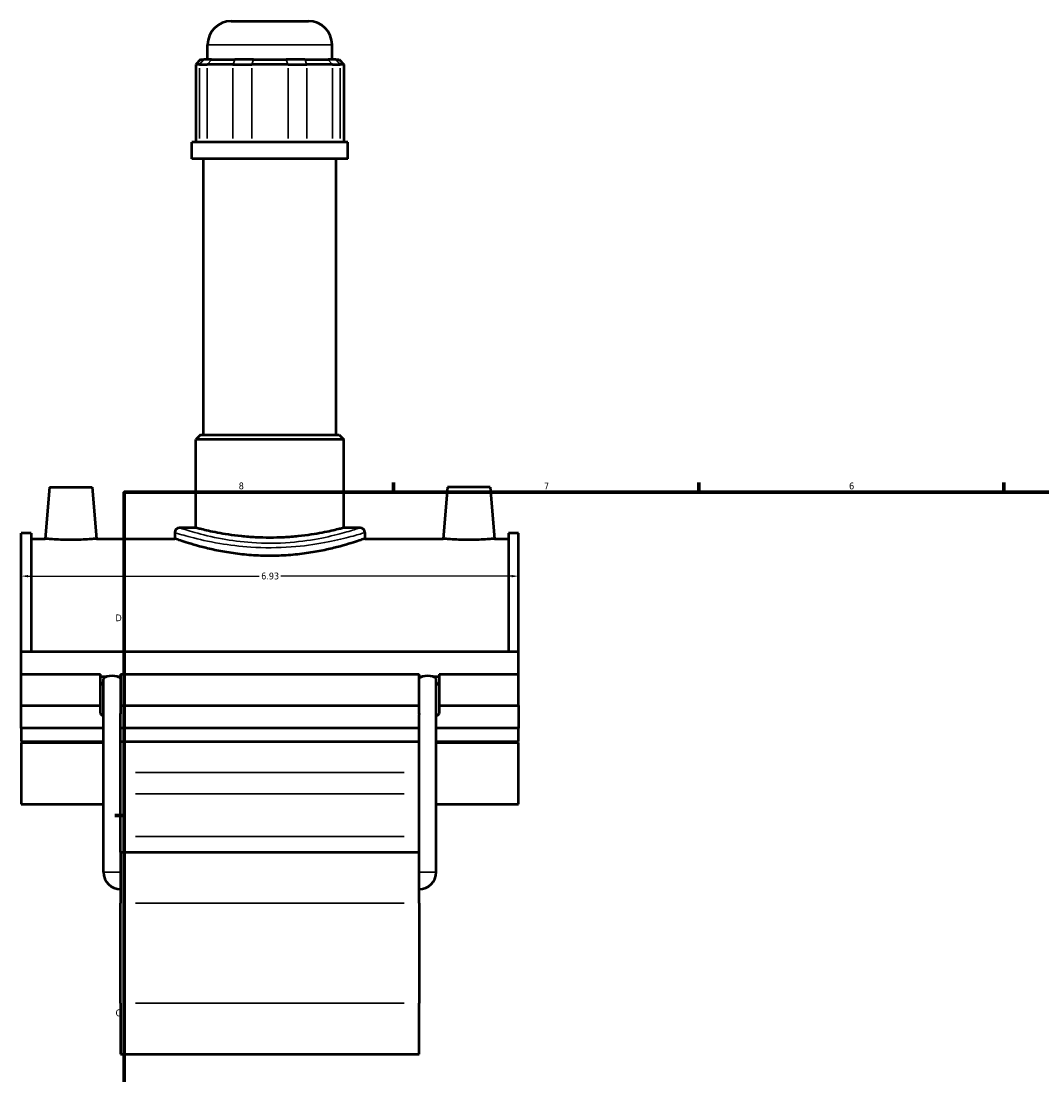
# Model space of a CAD drawing. Header units: inches. Extents: x -0.9 to 55.9, y -1.4 to 54.4.
# Tile 2 of 9: x -0.9 to 13.3, y 12.9 to 27.6. Entities that reach past the tile are written whole.
import ezdxf

# ---------------------------------------------------------------- set-up
doc = ezdxf.new("R2010")
doc.units = ezdxf.units.IN
doc.header["$MEASUREMENT"] = 0
for name, color, linetype, lineweight in [('Border (ANSI)', 7, 'Continuous', 70), ('Dimension (ANSI)', 7, 'Continuous', 25), ('Visible (ANSI)', 7, 'Continuous', 50), ('Visible Narrow (ANSI)', 7, 'Continuous', 35)]:
    doc.layers.add(name, color=color, linetype=linetype, lineweight=lineweight)
doc.styles.add('Note Text (ANSI)', font='tahoma.ttf')
doc.dimstyles.new('Default (ANSI)', dxfattribs={"dimtxt": 0.094488, "dimasz": 0.098425, "dimexe": 0.125, "dimexo": 0.0625, "dimgap": 0.031496, "dimtad": 0, "dimtih": 1, "dimtoh": 1, "dimrnd": 1e-08, "dimzin": 4, "dimdsep": 46, "dimtxsty": 'Note Text (ANSI)', "dimcen": 0.09, "dimdle": 0.393701, "dimclrd": 256, "dimclre": 256, "dimclrt": 5, "dimadec": 0, "dimazin": 1, "dimtfac": 1, "dimtofl": 0, "dimtmove": 0, "dimatfit": 3, "dimfxl": 1, "dimtolj": 1, "dimtzin": 4, "dimlwd": -1, "dimlwe": -1, "dimarcsym": 0})

# ---------------------------------------------------------------- blocks, each defined once
blk = doc.blocks.new('Borders Default Border')
at = {"layer": 'Border (ANSI)'}
for p, q in [((4.25, 21), (4.25, 21.134)), ((8.5, 21), (8.5, 21.134)), ((12.75, 21), (12.75, 21.134)), ((0.5, 16.5), (0.366, 16.5))]:
    blk.add_line(p, q, dxfattribs=at)
at = {"layer": 'Border (ANSI)', "flags": 128}
blk.add_lwpolyline([(0.5, 1), (0.5, 21), (33.5, 21), (33.5, 1), (0.5, 1)], dxfattribs=at)
at = {"layer": 'Border (ANSI)', "color": 5, "true_color": 0x0000ff, "char_height": 0.0945, "attachment_point": 7, "style": 'Note Text (ANSI)'}
for s, insert in [('8', (2.094, 21.038)), ('7', (6.346, 21.04)), ('6', (10.595, 21.038)), ('D', (0.378, 19.203)), ('C', (0.378, 13.701))]:
    blk.add_mtext(s, dxfattribs=dict(at, insert=insert))
blk = doc.blocks.new('*D10')
at = {"layer": 'Defpoints', "color": 0, "transparency": 16777216}
for p in [(5.992, 19.831), (-0.938, 19.309), (5.992, 19.309)]:
    blk.add_point(p, dxfattribs=at)
at = {"layer": 'Dimension (ANSI)', "transparency": 16777216}
for p, q in [((-0.84, 19.831), (2.376, 19.831)), ((5.893, 19.831), (2.678, 19.831))]:
    blk.add_line(p, q, dxfattribs=at)
for points in [[(-0.84, 19.847), (-0.84, 19.814), (-0.938, 19.831)], [(5.893, 19.847), (5.893, 19.814), (5.992, 19.831)]]:
    blk.add_solid(points, dxfattribs=at)
at = {"layer": 'Dimension (ANSI)', "color": 5, "transparency": 16777216, "insert": (2.407, 19.88), "char_height": 0.0945, "attachment_point": 1, "style": 'Note Text (ANSI)'}
blk.add_mtext('\\A1;6.93', dxfattribs=at)

msp = doc.modelspace()

# ---------------------------------------------------------------- linework, layer by layer
at = {"layer": 'Visible (ANSI)'}
for p, q in [((1.9898, 27.5593), (3.0639, 27.5593)), ((1.6591, 27.0224), (1.6591, 27.2286)), ((3.3946, 27.0224), (3.3946, 27.2286)), ((1.5627, 27.0224), (1.4966, 26.9563)), ((1.5627, 27.0224), (1.6081, 27.0224)), ((1.7161, 27.0224), (1.6081, 27.0224)), ((1.7161, 27.0224), (2.0382, 27.0224)), ((2.299, 27.0224), (2.0382, 27.0224)), ((2.299, 27.0224), (2.7546, 27.0224)), ((3.0154, 27.0224), (2.7546, 27.0224)), ((3.0154, 27.0224), (3.3376, 27.0224)), ((3.4456, 27.0224), (3.3376, 27.0224)), ((3.4456, 27.0224), (3.4909, 27.0224)), ((3.4909, 27.0224), (3.5571, 26.9563)), ((1.547, 26.9563), (1.4966, 26.9563)), ((1.4966, 26.9563), (1.4966, 25.8719)), ((1.547, 26.9563), (1.655, 26.9563)), ((2.0129, 26.9563), (1.655, 26.9563)), ((2.0129, 26.9563), (2.2737, 26.9563)), ((2.7799, 26.9563), (2.2737, 26.9563)), ((2.7799, 26.9563), (3.0407, 26.9563)), ((3.3987, 26.9563), (3.0407, 26.9563)), ((3.3987, 26.9563), (3.5067, 26.9563)), ((3.5571, 26.9563), (3.5067, 26.9563)), ((3.5571, 26.9563), (3.5571, 25.8719)), ((3.6116, 25.8719), (1.4421, 25.8719)), ((1.4421, 25.6418), (1.4421, 25.8719)), ((3.6116, 25.6418), (3.6116, 25.8719)), ((3.6116, 25.6418), (1.4421, 25.6418)), ((1.6048, 21.7984), (1.6048, 25.6418)), ((3.4488, 21.7984), (3.4488, 25.6418)), ((1.5625, 21.7984), (1.4963, 21.7323)), ((3.5573, 21.7323), (1.4963, 21.7323)), ((1.4963, 20.5031), (1.4963, 21.7323)), ((1.5625, 21.7984), (3.4912, 21.7984)), ((3.4912, 21.7984), (3.5573, 21.7323)), ((3.5573, 20.5031), (3.5573, 21.7323)), ((-0.5404, 21.0704), (-0.6033, 20.3523)), ((-0.5404, 21.0704), (0.0501, 21.0704)), ((0.0501, 21.0704), (0.1129, 20.3523)), ((5.0036, 21.0704), (4.9407, 20.3523)), ((5.5941, 21.0704), (5.0036, 21.0704)), ((5.5941, 21.0704), (5.6569, 20.3523)), ((-0.9382, 18.7815), (-0.9382, 20.4277)), ((-0.7996, 20.4277), (-0.9382, 20.4277)), ((-0.7996, 20.4277), (-0.7996, 18.7815)), ((1.204, 20.437), (1.204, 20.3523)), ((1.4963, 20.5031), (1.2701, 20.5031)), ((3.7835, 20.5031), (3.5573, 20.5031)), ((3.8497, 20.437), (3.8497, 20.3523)), ((5.8532, 20.4277), (5.8532, 18.7815)), ((5.9918, 20.4277), (5.8532, 20.4277)), ((5.9918, 18.7815), (5.9918, 20.4277)), ((-0.7996, 20.3523), (-0.6033, 20.3523)), ((0.1129, 20.3523), (1.204, 20.3523)), ((3.8497, 20.3523), (4.9407, 20.3523)), ((5.6569, 20.3523), (5.8532, 20.3523)), ((-0.9382, 18.7815), (5.9918, 18.7815)), ((-0.9382, 18.4651), (-0.9382, 18.7815)), ((5.9918, 18.4651), (5.9918, 18.7815)), ((-0.9382, 18.4651), (0.17, 18.4651)), ((-0.9382, 18.03), (-0.9382, 18.4651)), ((0.17, 18.03), (0.17, 18.4651)), ((0.17, 18.4334), (0.2565, 18.4334)), ((0.2097, 15.7091), (0.2097, 18.399)), ((0.401, 18.4334), (0.4478, 18.4334)), ((0.4478, 18.4651), (0.4478, 18.03)), ((0.4478, 18.4651), (4.6058, 18.4651)), ((4.6058, 18.03), (4.6058, 18.4651)), ((4.6058, 18.4334), (4.6526, 18.4334)), ((4.7971, 18.4334), (4.8836, 18.4334)), ((4.8439, 15.7091), (4.8439, 18.399)), ((4.8836, 18.4651), (4.8836, 18.03)), ((4.8836, 18.4651), (5.9918, 18.4651)), ((5.9918, 18.03), (5.9918, 18.4651)), ((-0.9382, 18.03), (0.17, 18.03)), ((-0.9382, 17.7133), (-0.9382, 18.03)), ((0.17, 17.9192), (0.17, 18.03)), ((0.4478, 18.03), (0.4478, 17.9192)), ((0.4478, 18.03), (4.6058, 18.03)), ((0.4478, 15.9869), (0.4478, 17.9063)), ((4.6058, 17.9192), (4.6058, 18.03)), ((4.6058, 15.9869), (4.6058, 17.9063)), ((4.8836, 18.03), (4.8836, 17.9192)), ((4.8836, 18.03), (5.9918, 18.03)), ((5.9918, 18.03), (5.9918, 17.7133)), ((0.2097, 17.7133), (-0.9382, 17.7133)), ((-0.9382, 17.7133), (-0.9382, 17.5296)), ((4.6058, 17.7133), (0.4478, 17.7133)), ((5.9918, 17.7133), (4.8439, 17.7133)), ((5.9918, 17.5296), (5.9918, 17.7133)), ((-0.9382, 17.5296), (0.2097, 17.5296)), ((-0.9382, 17.5151), (-0.9382, 16.6553)), ((-0.9382, 17.5151), (0.2097, 17.5151)), ((0.4478, 17.5296), (4.6058, 17.5296)), ((4.8439, 17.5296), (5.9918, 17.5296)), ((4.8439, 17.5151), (5.9918, 17.5151)), ((5.9918, 16.6553), (5.9918, 17.5151)), ((-0.9382, 16.6553), (0.2097, 16.6553)), ((4.8439, 16.6553), (5.9918, 16.6553)), ((0.4478, 15.9869), (0.4478, 15.2761)), ((0.4478, 15.9869), (4.6058, 15.9869)), ((4.6058, 15.2761), (4.6058, 15.9869)), ((0.4478, 13.8869), (0.4478, 15.2761)), ((4.6058, 15.2761), (4.6058, 13.8869)), ((0.4478, 13.8869), (0.4478, 13.1759)), ((4.6058, 13.1759), (4.6058, 13.8869)), ((0.4478, 13.1759), (4.6058, 13.1759))]:
    msp.add_line(p, q, dxfattribs=at)
for centre, radius, start, end in [((1.9898, 27.2286), 0.3307, 90, 180), ((3.0639, 27.2286), 0.3307, 0, 90), ((1.2701, 20.437), 0.0661, 90, 180), ((3.7835, 20.437), 0.0661, 0, 90), ((0.4478, 15.7091), 0.2381, 180, 270), ((4.6058, 15.7091), 0.2381, 270, 0)]:
    msp.add_arc(centre, radius, start, end, dxfattribs=at)
for centre, major_axis, ratio, start_param, end_param in [((0.3089, 18.3542), (-0.1389, 0), 0.3420201, 0, 0.7751934), ((0.3288, 18.399), (0.1191, 0), 0.3639702, 2.2229357, 3.1415927), ((0.3288, 18.399), (0.1191, 0), 0.3639702, 0.9186569, 2.2229357), ((0.3288, 18.399), (0.1191, 0), 0.3639702, 0, 0.9186569), ((4.7249, 18.399), (0.1191, 0), 0.3639702, 2.2229357, 3.1415927), ((4.7249, 18.399), (0.1191, 0), 0.3639702, 0.9186569, 2.2229357), ((4.7249, 18.399), (0.1191, 0), 0.3639702, 0, 0.9186569), ((4.7447, 18.3542), (0.1389, 0), 0.3420201, 5.5079919, 6.2831853), ((0.3089, 17.9192), (-0.1389, 0), 0.3420201, 0, 0.7751934), ((0.3089, 17.9192), (0.1389, 0), 0.3420201, 6.1459514, 6.2831853), ((0.3288, 17.9063), (0.1191, 0), 0.3639702, 0, 0.148249), ((4.7447, 17.9192), (-0.1389, 0), 0.3420201, 0, 0.137234), ((4.7249, 17.9063), (0.1191, 0), 0.3639702, 2.9933436, 3.1415927), ((4.7447, 17.9192), (0.1389, 0), 0.3420201, 5.5079919, 6.2831853)]:
    msp.add_ellipse(centre, major_axis=major_axis, ratio=ratio, start_param=start_param, end_param=end_param, dxfattribs=at)
for points, knots in [([(3.5573, 20.5031), (3.5573, 20.5031), (3.5511, 20.5014), (3.5248, 20.4947), (3.5049, 20.4896), (3.4522, 20.4767), (3.4194, 20.469), (3.3439, 20.4523), (3.3011, 20.4434), (3.2099, 20.4262), (3.1584, 20.4172), (3.0462, 20.4003), (2.9855, 20.3924), (2.8586, 20.3793), (2.7924, 20.374), (2.659, 20.367), (2.5919, 20.3653), (2.4618, 20.3653), (2.3947, 20.367), (2.2613, 20.374), (2.1951, 20.3793), (2.0682, 20.3924), (2.0075, 20.4003), (1.8952, 20.4172), (1.8437, 20.4262), (1.7526, 20.4434), (1.7098, 20.4523), (1.6342, 20.469), (1.6015, 20.4767), (1.5488, 20.4896), (1.5288, 20.4947), (1.5026, 20.5014), (1.4963, 20.5031), (1.4963, 20.5031)], [3.9639634, 3.9639634, 3.9639634, 3.9639634, 4.4594162, 4.4594162, 4.954869, 4.954869, 5.4503219, 5.4503219, 5.9457747, 5.9457747, 6.4413127, 6.4413127, 6.9368507, 6.9368507, 7.4323887, 7.4323887, 7.9279268, 7.9279268, 8.4234648, 8.4234648, 8.9190028, 8.9190028, 9.4145408, 9.4145408, 9.9100788, 9.9100788, 10.4055316, 10.4055316, 10.9009845, 10.9009845, 11.3964373, 11.3964373, 11.8918901, 11.8918901, 11.8918901, 11.8918901]), ([(0.1129, 20.3523), (0.1129, 20.3523), (0.104, 20.3514), (0.0676, 20.3482), (0.0401, 20.3459), (-0.0234, 20.3416), (-0.0636, 20.3393), (-0.152, 20.336), (-0.2001, 20.3351), (-0.2903, 20.3351), (-0.3384, 20.336), (-0.4267, 20.3393), (-0.467, 20.3416), (-0.5304, 20.3459), (-0.5579, 20.3482), (-0.5943, 20.3514), (-0.6033, 20.3523), (-0.6033, 20.3523)], [1.3742833, 1.3742833, 1.3742833, 1.3742833, 1.7176885, 1.7176885, 2.0610937, 2.0610937, 2.4048302, 2.4048302, 2.7485667, 2.7485667, 3.0923031, 3.0923031, 3.4360396, 3.4360396, 3.7794448, 3.7794448, 4.12285, 4.12285, 4.12285, 4.12285]), ([(3.8497, 20.3523), (3.8497, 20.3523), (3.8416, 20.3494), (3.8077, 20.3378), (3.782, 20.329), (3.7143, 20.3068), (3.6722, 20.2935), (3.5754, 20.2647), (3.5205, 20.2493), (3.4039, 20.2195), (3.338, 20.2039), (3.1942, 20.1744), (3.1164, 20.1606), (2.9537, 20.1374), (2.8686, 20.1281), (2.6971, 20.1157), (2.6107, 20.1126), (2.443, 20.1126), (2.3565, 20.1157), (2.185, 20.1281), (2.1, 20.1374), (1.9373, 20.1606), (1.8595, 20.1744), (1.7157, 20.2039), (1.6498, 20.2195), (1.5331, 20.2493), (1.4783, 20.2647), (1.3814, 20.2935), (1.3394, 20.3068), (1.2716, 20.329), (1.2459, 20.3378), (1.2121, 20.3494), (1.204, 20.3523), (1.204, 20.3523)], [5.110081, 5.110081, 5.110081, 5.110081, 5.748657, 5.748657, 6.3872329, 6.3872329, 7.0258089, 7.0258089, 7.6643849, 7.6643849, 8.3033292, 8.3033292, 8.9422734, 8.9422734, 9.5812177, 9.5812177, 10.220162, 10.220162, 10.8591063, 10.8591063, 11.4980506, 11.4980506, 12.1369948, 12.1369948, 12.7759391, 12.7759391, 13.4145151, 13.4145151, 14.0530911, 14.0530911, 14.691667, 14.691667, 15.330243, 15.330243, 15.330243, 15.330243]), ([(5.6569, 20.3523), (5.6569, 20.3523), (5.648, 20.3514), (5.6116, 20.3482), (5.5841, 20.3459), (5.5206, 20.3416), (5.4804, 20.3393), (5.392, 20.336), (5.3439, 20.3351), (5.2988, 20.3351), (5.2537, 20.3351), (5.2056, 20.336), (5.1173, 20.3393), (5.077, 20.3416), (5.0136, 20.3459), (4.9861, 20.3482), (4.9497, 20.3514), (4.9407, 20.3523), (4.9407, 20.3523)], [4.12285, 4.12285, 4.12285, 4.12285, 4.4662552, 4.4662552, 4.8096604, 4.8096604, 5.1533968, 5.1533968, 5.4971333, 5.4971333, 5.4971333, 5.8408698, 5.8408698, 6.1846063, 6.1846063, 6.5280115, 6.5280115, 6.8714167, 6.8714167, 6.8714167, 6.8714167])]:
    msp.add_open_spline(points, degree=3, knots=knots, dxfattribs=at)
for points in [[(0.4478, 18.0165), (0.4478, 17.9831), (0.4474, 17.9483), (0.4465, 17.9127)], [(4.6071, 17.9127), (4.6062, 17.9483), (4.6058, 17.9831), (4.6058, 18.0165)]]:
    msp.add_open_spline(points, degree=3, dxfattribs=at)
at = {"layer": 'Visible Narrow (ANSI)'}
for p, q in [((3.3839, 27.2286), (1.6697, 27.2286)), ((1.605, 27.0191), (1.55, 26.9596)), ((1.658, 26.9596), (1.713, 27.0191)), ((2.037, 27.0191), (2.0142, 26.9596)), ((2.2978, 27.0191), (2.275, 26.9596)), ((2.7559, 27.0191), (2.7787, 26.9596)), ((3.0167, 27.0191), (3.0395, 26.9596)), ((3.3406, 27.0191), (3.3956, 26.9596)), ((3.4487, 27.0191), (3.5037, 26.9596)), ((1.547, 25.9261), (1.547, 26.902)), ((1.655, 26.902), (1.655, 25.9261)), ((2.0129, 25.9261), (2.0129, 26.902)), ((2.2737, 26.902), (2.2737, 25.9261)), ((2.7799, 25.9261), (2.7799, 26.902)), ((3.0407, 26.902), (3.0407, 25.9261)), ((3.3987, 25.9261), (3.3987, 26.902)), ((3.5067, 26.902), (3.5067, 25.9261)), ((4.3979, 17.098), (0.6557, 17.098)), ((0.6557, 16.7985), (4.3979, 16.7985)), ((0.6557, 16.2051), (4.3979, 16.2051)), ((0.4464, 15.7091), (0.2112, 15.7091)), ((4.6073, 15.7091), (4.8425, 15.7091)), ((0.6557, 15.2761), (4.3979, 15.2761)), ((4.3979, 13.8869), (0.6557, 13.8869))]:
    msp.add_line(p, q, dxfattribs=at)
for points, knots in [([(1.2041, 20.4369), (1.204, 20.4369), (1.2062, 20.4363), (1.2231, 20.4311), (1.2534, 20.4217), (1.3342, 20.3983), (1.3772, 20.3862), (1.5328, 20.3455), (1.6707, 20.313), (1.9625, 20.2635), (2.1093, 20.245), (2.4472, 20.2229), (2.641, 20.2238), (2.9916, 20.2496), (3.15, 20.2719), (3.4197, 20.3218), (3.5333, 20.3488), (3.7144, 20.3961), (3.7808, 20.416), (3.8387, 20.4335), (3.8495, 20.4368), (3.8496, 20.4369)], [-25.5314327, -25.5314327, -25.5314327, -25.5314327, -25.2082545, -25.2082545, -24.291298, -24.291298, -23.6161929, -23.6161929, -22.2223112, -22.2223112, -21.0753021, -21.0753021, -19.6914581, -19.6914581, -18.432932, -18.432932, -17.2461022, -17.2461022, -16.0366538, -16.0366538, -15.318862, -15.318862, -15.318862, -15.318862]), ([(3.7834, 20.503), (3.7834, 20.503), (3.7731, 20.4996), (3.7181, 20.4818), (3.655, 20.4615), (3.4829, 20.4134), (3.375, 20.3859), (3.1189, 20.3352), (2.9684, 20.3125), (2.6353, 20.2863), (2.4512, 20.2854), (2.1301, 20.3079), (1.9907, 20.3267), (1.7135, 20.377), (1.5825, 20.4101), (1.4347, 20.4515), (1.3939, 20.4638), (1.3171, 20.4875), (1.2883, 20.4971), (1.2722, 20.5024), (1.2702, 20.5031), (1.2702, 20.503)], [15.318862, 15.318862, 15.318862, 15.318862, 16.0366538, 16.0366538, 17.2461022, 17.2461022, 18.432932, 18.432932, 19.6914581, 19.6914581, 21.0753021, 21.0753021, 22.2223112, 22.2223112, 23.6161929, 23.6161929, 24.291298, 24.291298, 25.2082545, 25.2082545, 25.5314327, 25.5314327, 25.5314327, 25.5314327])]:
    msp.add_open_spline(points, degree=3, knots=knots, dxfattribs=at)

# ---------------------------------------------------------------- block references
msp.add_blockref('Borders Default Border', (0, 0))

# ---------------------------------------------------------------- dimensions: what is measured, and where the dimension line sits
at = {"layer": 'Dimension (ANSI)'}
dim = msp.add_linear_dim(base=(5.9918, 19.8307), p1=(-0.9382, 19.3091), p2=(5.9918, 19.3091), angle=180, dimstyle='Default (ANSI)', override={"dimgap": 0.031496, "dimtih": 0, "dimtoh": 0, "dimdec": 2, "dimse1": 1, "dimse2": 1, "dimtol": 0, "dimlim": 0, "dimtp": 0, "dimtm": 0, "dimtdec": 2, "dimatfit": 1}, dxfattribs=at)
dim.commit()
dim.dimension.update_dxf_attribs({"geometry": '*D10', "text_midpoint": (2.5268, 19.8307), "dimtype": 160})

doc.saveas('drawing.dxf')
